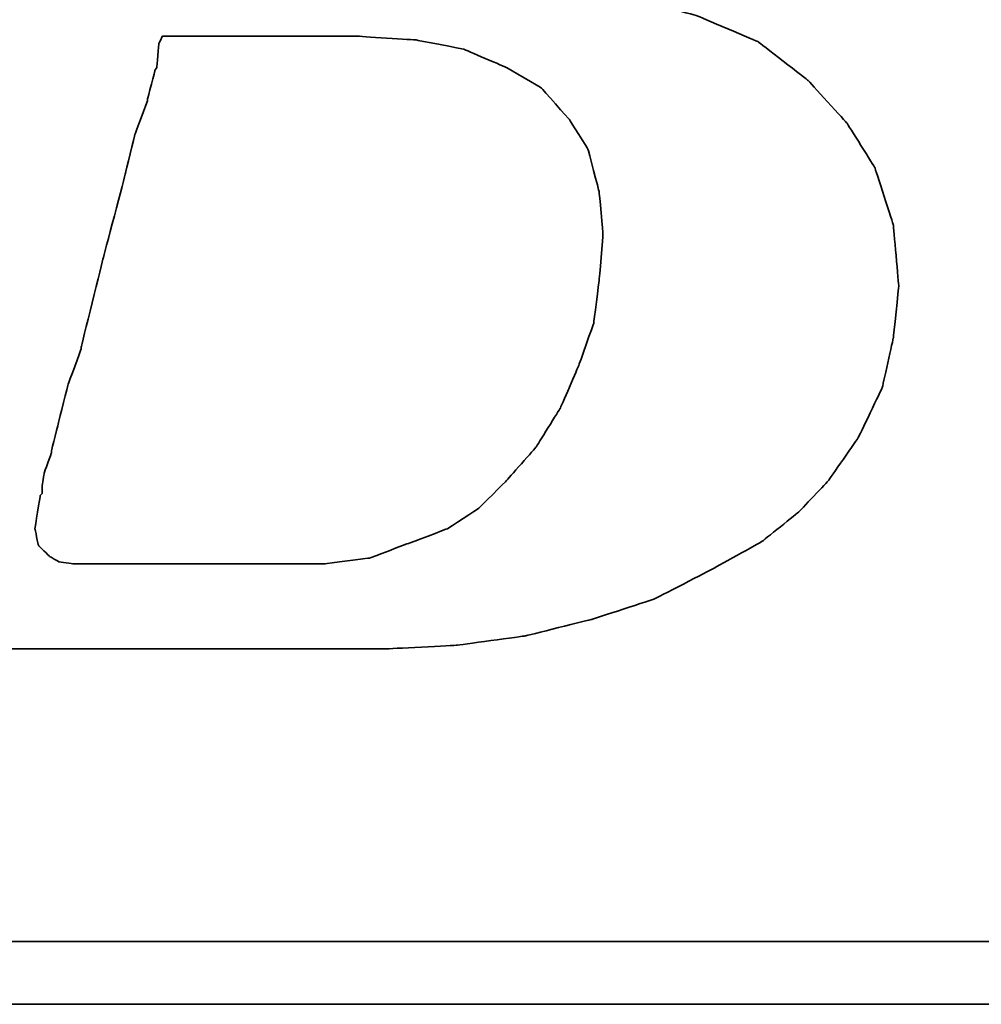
# Model space of a CAD drawing. Header units: millimetres. Extents: x 890 to 1299, y -232 to -73.
# Tile 28 of 53: x 1182 to 1187, y -196 to -191. Entities that reach past the tile are written whole.
import ezdxf

# ---------------------------------------------------------------- set-up
doc = ezdxf.new("R2010")
doc.units = ezdxf.units.MM
doc.layers.add('DIM', color=4, linetype='CONTINUOUS')
doc.layers.add('layer 1', color=7, linetype='CONTINUOUS')

# ---------------------------------------------------------------- blocks, each defined once
blk = doc.blocks.new('TBI MOTION logo(完整正式版)')
at = {"layer": 'layer 1', "color": 22, "lineweight": 35}
for points, knots in [([(-64.65375, -6.86375), (-64.65375, -6.86375), (-64.84375, -7.29625), (-64.84375, -7.29625), (-64.84375, -7.29625), (-64.84375, -7.29625), (-64.86875, -7.34375), (-64.86875, -7.34375), (-64.86875, -7.34375), (-64.86875, -7.34375), (-64.86875, -7.36875), (-64.86875, -7.36875), (-64.86875, -7.36875), (-64.86875, -7.36875), (-65.15375, -7.65375), (-65.15375, -7.65375), (-65.15375, -7.65375), (-65.15375, -7.65375), (-65.17875, -7.65375), (-65.17875, -7.65375), (-65.17875, -7.65375), (-65.17875, -7.65375), (-65.20375, -7.67875), (-65.20375, -7.67875), (-65.20375, -7.67875), (-65.20375, -7.67875), (-65.58875, -7.87125), (-65.58875, -7.87125), (-65.58875, -7.87125), (-65.58875, -7.87125), (-65.63375, -7.87125), (-65.63375, -7.87125), (-65.63375, -7.87125), (-65.63375, -7.87125), (-65.65875, -7.89375), (-65.65875, -7.89375), (-65.65875, -7.89375), (-65.65875, -7.89375), (-66.09375, -7.94375), (-66.09375, -7.94375), (-66.09375, -7.94375), (-66.09375, -7.94375), (-66.11375, -7.94375), (-66.11375, -7.94375), (-66.11375, -7.94375), (-66.11375, -7.94375), (-66.16375, -7.94375), (-66.16375, -7.94375), (-66.16375, -7.94375), (-66.16375, -7.94375), (-66.30875, -7.94375), (-66.30875, -7.94375), (-66.30875, -7.94375), (-66.30875, -7.94375), (-66.69375, -7.94375), (-66.69375, -7.94375), (-66.69375, -7.94375), (-66.69375, -7.94375), (-67.07375, -7.94375), (-67.07375, -7.94375), (-67.07375, -7.94375), (-67.07375, -7.94375), (-67.12375, -7.94375), (-67.12375, -7.94375), (-67.12375, -7.94375), (-67.12375, -7.94375), (-67.12375, -7.96625), (-67.12375, -7.96625), (-67.12375, -7.96625), (-67.12375, -7.96625), (-67.14875, -7.99125), (-67.14875, -7.99125), (-67.14875, -7.99125), (-67.14875, -7.99125), (-67.24375, -8.34875), (-67.24375, -8.34875), (-67.24375, -8.34875), (-67.24375, -8.34875), (-67.31375, -8.68625), (-67.31375, -8.68625), (-67.31375, -8.68625), (-67.31375, -8.68625), (-67.26875, -8.68625), (-67.26875, -8.68625), (-67.26875, -8.68625), (-67.26875, -8.68625), (-67.07375, -8.68625), (-67.07375, -8.68625), (-67.07375, -8.68625), (-67.07375, -8.68625), (-66.54875, -8.68625), (-66.54875, -8.68625), (-66.54875, -8.68625), (-66.54875, -8.68625), (-65.82625, -8.68625), (-65.82625, -8.68625), (-65.82625, -8.68625), (-65.82625, -8.68625), (-65.01375, -8.68625), (-65.01375, -8.68625), (-65.01375, -8.68625), (-65.01375, -8.68625), (-64.05375, -8.68625), (-64.05375, -8.68625), (-64.05375, -8.68625), (-64.05375, -8.68625), (-62.08375, -8.68625), (-62.08375, -8.68625), (-62.08375, -8.68625), (-62.08375, -8.68625), (-60.06875, -8.68625), (-60.06875, -8.68625), (-60.06875, -8.68625), (-60.06875, -8.68625), (-59.10875, -8.68625), (-59.10875, -8.68625), (-59.10875, -8.68625), (-59.10875, -8.68625), (-58.29375, -8.68625), (-58.29375, -8.68625), (-58.29375, -8.68625), (-58.29375, -8.68625), (-57.57375, -8.68625), (-57.57375, -8.68625), (-57.57375, -8.68625), (-57.57375, -8.68625), (-57.04875, -8.68625), (-57.04875, -8.68625), (-57.04875, -8.68625), (-57.04875, -8.68625), (-56.85375, -8.68625), (-56.85375, -8.68625), (-56.85375, -8.68625), (-56.85375, -8.68625), (-56.70875, -8.68625), (-56.70875, -8.68625), (-56.70875, -8.68625), (-56.70875, -8.68625), (-56.61375, -8.68625), (-56.61375, -8.68625), (-56.61375, -8.68625), (-56.61375, -8.68625), (-56.56875, -8.68625), (-56.56875, -8.68625), (-56.56875, -8.68625), (-56.56875, -8.68625), (-55.65375, -8.63875), (-55.65375, -8.63875), (-55.65375, -8.63875), (-55.65375, -8.63875), (-54.76875, -8.51875), (-54.76875, -8.51875), (-54.76875, -8.51875), (-54.76875, -8.51875), (-53.90375, -8.30375), (-53.90375, -8.30375), (-53.90375, -8.30375), (-53.90375, -8.30375), (-53.08875, -8.03875), (-53.08875, -8.03875), (-53.08875, -8.03875), (-53.08875, -8.03875), (-52.34375, -7.65375), (-52.34375, -7.65375), (-52.34375, -7.65375), (-52.34375, -7.65375), (-51.69875, -7.29625), (-51.69875, -7.29625), (-51.69875, -7.29625), (-51.69875, -7.29625), (-51.21875, -6.91125), (-51.21875, -6.91125), (-51.21875, -6.91125), (-51.21875, -6.91125), (-50.83375, -6.50375), (-50.83375, -6.50375), (-50.83375, -6.50375), (-50.83375, -6.50375), (-50.44875, -5.94875), (-50.44875, -5.94875), (-50.44875, -5.94875), (-50.44875, -5.94875), (-50.13875, -5.30375), (-50.13875, -5.30375), (-50.13875, -5.30375), (-50.13875, -5.30375), (-49.99375, -4.65375), (-49.99375, -4.65375), (-49.99375, -4.65375), (-49.99375, -4.65375), (-49.92375, -3.98375), (-49.92375, -3.98375), (-49.92375, -3.98375), (-49.92375, -3.98375), (-49.99375, -3.19374), (-49.99375, -3.19374), (-49.99375, -3.19374), (-49.99375, -3.19374), (-50.23374, -2.44874), (-50.23374, -2.44874), (-50.23374, -2.44874), (-50.23374, -2.44874), (-50.59375, -1.87374), (-50.59375, -1.87374), (-50.59375, -1.87374), (-50.59375, -1.87374), (-51.09875, -1.31874), (-51.09875, -1.31874), (-51.09875, -1.31874), (-51.09875, -1.31874), (-51.74375, -0.81875), (-51.74375, -0.81875), (-51.74375, -0.81875), (-51.74375, -0.81875), (-52.53875, -0.48125), (-52.53875, -0.48125), (-52.53875, -0.48125), (-52.53875, -0.48125), (-53.47375, -0.21875), (-53.47375, -0.21875), (-53.47375, -0.21875), (-53.47375, -0.21875), (-54.52875, -0.04874), (-54.52875, -0.04874), (-54.52875, -0.04874), (-54.52875, -0.04874), (-55.65375, 0.12125), (-55.65375, 0.12125), (-55.65375, 0.12125), (-55.65375, 0.12125), (-54.50375, 0.28624), (-54.50375, 0.28624), (-54.50375, 0.28624), (-54.50375, 0.28624), (-53.83375, 0.38124), (-53.83375, 0.38124), (-53.83375, 0.38124), (-53.83375, 0.38124), (-53.18375, 0.50125), (-53.18375, 0.50125), (-53.18375, 0.50125), (-53.18375, 0.50125), (-52.55875, 0.66874), (-52.55875, 0.66874), (-52.55875, 0.66874), (-52.55875, 0.66874), (-52.03375, 0.86124), (-52.03375, 0.86124), (-52.03375, 0.86124), (-52.03375, 0.86124), (-51.50374, 1.03124), (-51.50374, 1.03124), (-51.50374, 1.03124), (-51.50374, 1.03124), (-51.09875, 1.27125), (-51.09875, 1.27125), (-51.09875, 1.27125), (-51.09875, 1.27125), (-50.71375, 1.48624), (-50.71375, 1.48624), (-50.71375, 1.48624), (-50.71375, 1.48624), (-50.37625, 1.77625), (-50.37625, 1.77625), (-50.37625, 1.77625), (-50.37625, 1.77625), (-49.82375, 2.37625), (-49.82375, 2.37625), (-49.82375, 2.37625), (-49.82375, 2.37625), (-49.41875, 2.99625), (-49.41875, 2.99625), (-49.41875, 2.99625), (-49.41875, 2.99625), (-49.22375, 3.76625), (-49.22375, 3.76625), (-49.22375, 3.76625), (-49.22375, 3.76625), (-49.15375, 4.50874), (-49.15375, 4.50874), (-49.15375, 4.50874), (-49.15375, 4.50874), (-49.20375, 5.25125), (-49.20375, 5.25125), (-49.20375, 5.25125), (-49.20375, 5.25125), (-49.41875, 5.92625), (-49.41875, 5.92625), (-49.41875, 5.92625), (-49.41875, 5.92625), (-49.77875, 6.47625), (-49.77875, 6.47625), (-49.77875, 6.47625), (-49.77875, 6.47625), (-50.33125, 7.02624), (-50.33125, 7.02624), (-50.33125, 7.02624), (-50.33125, 7.02624), (-51.00125, 7.43625), (-51.00125, 7.43625), (-51.00125, 7.43625), (-51.00125, 7.43625), (-51.79375, 7.72625), (-51.79375, 7.72625), (-51.79375, 7.72625), (-51.79375, 7.72625), (-52.72875, 7.89124), (-52.72875, 7.89124), (-52.72875, 7.89124), (-52.72875, 7.89124), (-53.83375, 7.98625), (-53.83375, 7.98625), (-53.83375, 7.98625), (-53.83375, 7.98625), (-53.92875, 7.98625), (-53.92875, 7.98625), (-53.92875, 7.98625), (-53.92875, 7.98625), (-54.26375, 7.98625), (-54.26375, 7.98625), (-54.26375, 7.98625), (-54.26375, 7.98625), (-54.74375, 7.98625), (-54.74375, 7.98625), (-54.74375, 7.98625), (-54.74375, 7.98625), (-55.36875, 7.98625), (-55.36875, 7.98625), (-55.36875, 7.98625), (-55.36875, 7.98625), (-56.13375, 7.98625), (-56.13375, 7.98625), (-56.13375, 7.98625), (-56.13375, 7.98625), (-56.94875, 7.98625), (-56.94875, 7.98625), (-56.94875, 7.98625), (-56.94875, 7.98625), (-58.77625, 7.98625), (-58.77625, 7.98625), (-58.77625, 7.98625), (-58.77625, 7.98625), (-60.59875, 7.98625), (-60.59875, 7.98625), (-60.59875, 7.98625), (-60.59875, 7.98625), (-61.41375, 7.98625), (-61.41375, 7.98625), (-61.41375, 7.98625), (-61.41375, 7.98625), (-62.17875, 7.98625), (-62.17875, 7.98625), (-62.17875, 7.98625), (-62.17875, 7.98625), (-62.80375, 7.98625), (-62.80375, 7.98625), (-62.80375, 7.98625), (-62.80375, 7.98625), (-63.30625, 7.98625), (-63.30625, 7.98625), (-63.30625, 7.98625), (-63.30625, 7.98625), (-63.57375, 7.98625), (-63.57375, 7.98625), (-63.57375, 7.98625), (-63.57375, 7.98625), (-63.57375, 7.96375), (-63.57375, 7.96375), (-63.57375, 7.96375), (-63.57375, 7.96375), (-63.59875, 7.94125), (-63.59875, 7.94125), (-63.59875, 7.94125), (-63.59875, 7.94125), (-63.69375, 7.55625), (-63.69375, 7.55625), (-63.69375, 7.55625), (-63.69375, 7.55625), (-63.76375, 7.24624), (-63.76375, 7.24624), (-63.76375, 7.24624), (-63.76375, 7.24624), (-63.23875, 7.24624), (-63.23875, 7.24624), (-63.23875, 7.24624), (-63.23875, 7.24624), (-62.75875, 7.24624), (-62.75875, 7.24624), (-62.75875, 7.24624), (-62.75875, 7.24624), (-62.61125, 7.24624), (-62.61125, 7.24624), (-62.61125, 7.24624), (-62.61125, 7.24624), (-62.56625, 7.24624), (-62.56625, 7.24624), (-62.56625, 7.24624), (-62.56625, 7.24624), (-62.22875, 7.24624), (-62.22875, 7.24624), (-62.22875, 7.24624), (-62.22875, 7.24624), (-62.20375, 7.24624), (-62.20375, 7.24624), (-62.20375, 7.24624), (-62.20375, 7.24624), (-62.17875, 7.21875), (-62.17875, 7.21875), (-62.17875, 7.21875), (-62.17875, 7.21875), (-61.96375, 7.17125), (-61.96375, 7.17125), (-61.96375, 7.17125), (-61.96375, 7.17125), (-61.72375, 7.12624), (-61.72375, 7.12624), (-61.72375, 7.12624), (-61.72375, 7.12624), (-61.70375, 7.12624), (-61.70375, 7.12624), (-61.70375, 7.12624), (-61.70375, 7.12624), (-61.55875, 7.07624), (-61.55875, 7.07624), (-61.55875, 7.07624), (-61.55875, 7.07624), (-61.50875, 7.07624), (-61.50875, 7.07624), (-61.50875, 7.07624), (-61.50875, 7.07624), (-61.48375, 7.02624), (-61.48375, 7.02624), (-61.48375, 7.02624), (-61.48375, 7.02624), (-61.31875, 6.83375), (-61.31875, 6.83375), (-61.31875, 6.83375), (-61.31875, 6.83375), (-61.29375, 6.81125), (-61.29375, 6.81125), (-61.29375, 6.81125), (-61.29375, 6.81125), (-61.29375, 6.78625), (-61.29375, 6.78625), (-61.29375, 6.78625), (-61.29375, 6.78625), (-61.19875, 6.50124), (-61.19875, 6.50124), (-61.19875, 6.50124), (-61.19875, 6.50124), (-61.17375, 6.45124), (-61.17375, 6.45124), (-61.17375, 6.45124), (-61.17375, 6.45124), (-61.19875, 6.40625), (-61.19875, 6.40625), (-61.19875, 6.40625), (-61.19875, 6.40625), (-61.26875, 5.99624), (-61.26875, 5.99624), (-61.26875, 5.99624), (-61.26875, 5.99624), (-61.26875, 5.85125), (-61.26875, 5.85125), (-61.26875, 5.85125), (-61.26875, 5.85125), (-61.26875, 5.82625), (-61.26875, 5.82625), (-61.26875, 5.82625), (-61.26875, 5.82625), (-61.29375, 5.80625), (-61.29375, 5.80625), (-61.29375, 5.80625), (-61.29375, 5.80625), (-61.34125, 5.66125), (-61.34125, 5.66125), (-61.34125, 5.66125), (-61.34125, 5.66125), (-61.41375, 5.44625), (-61.41375, 5.44625), (-61.41375, 5.44625), (-61.41375, 5.44625), (-61.48375, 5.15625), (-61.48375, 5.15625), (-61.48375, 5.15625), (-61.48375, 5.15625), (-61.58375, 4.82124), (-61.58375, 4.82124), (-61.58375, 4.82124), (-61.58375, 4.82124), (-61.79875, 4.00375), (-61.79875, 4.00375), (-61.79875, 4.00375), (-61.79875, 4.00375), (-62.05875, 2.99625), (-62.05875, 2.99625), (-62.05875, 2.99625), (-62.05875, 2.99625), (-62.34875, 1.91625), (-62.34875, 1.91625), (-62.34875, 1.91625), (-62.34875, 1.91625), (-62.97375, -0.41124), (-62.97375, -0.41124), (-62.97375, -0.41124), (-62.97375, -0.41124), (-63.59875, -2.75875), (-63.59875, -2.75875), (-63.59875, -2.75875), (-63.59875, -2.75875), (-63.88375, -3.86374), (-63.88375, -3.86374), (-63.88375, -3.86374), (-63.88375, -3.86374), (-64.14875, -4.82374), (-64.14875, -4.82374), (-64.14875, -4.82374), (-64.14875, -4.82374), (-64.36375, -5.64125), (-64.36375, -5.64125), (-64.36375, -5.64125), (-64.36375, -5.64125), (-64.43625, -5.97625), (-64.43625, -5.97625), (-64.43625, -5.97625), (-64.43625, -5.97625), (-64.50875, -6.28625), (-64.50875, -6.28625), (-64.50875, -6.28625), (-64.50875, -6.28625), (-64.50875, -6.30875), (-64.50875, -6.30875), (-64.50875, -6.30875), (-64.50875, -6.30875), (-64.57875, -6.50375), (-64.57875, -6.50375), (-64.57875, -6.50375), (-64.57875, -6.50375), (-64.62875, -6.69625), (-64.62875, -6.69625), (-64.62875, -6.69625), (-64.62875, -6.69625), (-64.62875, -6.76875), (-64.62875, -6.76875), (-64.62875, -6.76875), (-64.62875, -6.76875), (-64.62875, -6.81375), (-64.62875, -6.81375), (-64.62875, -6.81375), (-64.62875, -6.81375), (-64.62875, -6.83875), (-64.62875, -6.83875), (-64.62875, -6.83875), (-64.62875, -6.83875), (-64.65375, -6.86375), (-64.65375, -6.86375)], [0, 0, 0, 0, 0.00719424, 0.00719424, 0.00719424, 0.00719425, 0.01438849, 0.01438849, 0.01438849, 0.0143885, 0.02158273, 0.02158273, 0.02158273, 0.02158274, 0.02877698, 0.02877698, 0.02877698, 0.02877699, 0.03597122, 0.03597122, 0.03597122, 0.03597123, 0.04316547, 0.04316547, 0.04316547, 0.04316548, 0.05035971, 0.05035971, 0.05035971, 0.05035972, 0.05755396, 0.05755396, 0.05755396, 0.05755397, 0.0647482, 0.0647482, 0.0647482, 0.06474821, 0.07194245, 0.07194245, 0.07194245, 0.07194246, 0.07913669, 0.07913669, 0.07913669, 0.0791367, 0.08633094, 0.08633094, 0.08633094, 0.08633095, 0.09352518, 0.09352518, 0.09352518, 0.09352519, 0.10071942, 0.10071942, 0.10071942, 0.10071943, 0.10791367, 0.10791367, 0.10791367, 0.10791368, 0.11510791, 0.11510791, 0.11510791, 0.11510792, 0.12230216, 0.12230216, 0.12230216, 0.12230217, 0.1294964, 0.1294964, 0.1294964, 0.12949641, 0.13669065, 0.13669065, 0.13669065, 0.13669066, 0.14388489, 0.14388489, 0.14388489, 0.1438849, 0.15107914, 0.15107914, 0.15107914, 0.15107915, 0.15827338, 0.15827338, 0.15827338, 0.15827339, 0.16546763, 0.16546763, 0.16546763, 0.16546764, 0.17266187, 0.17266187, 0.17266187, 0.17266188, 0.17985612, 0.17985612, 0.17985612, 0.17985613, 0.18705036, 0.18705036, 0.18705036, 0.18705037, 0.1942446, 0.1942446, 0.1942446, 0.19424461, 0.20143885, 0.20143885, 0.20143885, 0.20143886, 0.20863309, 0.20863309, 0.20863309, 0.2086331, 0.21582734, 0.21582734, 0.21582734, 0.21582735, 0.22302158, 0.22302158, 0.22302158, 0.22302159, 0.23021583, 0.23021583, 0.23021583, 0.23021584, 0.23741007, 0.23741007, 0.23741007, 0.23741008, 0.24460432, 0.24460432, 0.24460432, 0.24460433, 0.25179856, 0.25179856, 0.25179856, 0.25179857, 0.25899281, 0.25899281, 0.25899281, 0.25899282, 0.26618705, 0.26618705, 0.26618705, 0.26618706, 0.27338129, 0.27338129, 0.27338129, 0.2733813, 0.28057554, 0.28057554, 0.28057554, 0.28057555, 0.28776978, 0.28776978, 0.28776978, 0.28776979, 0.29496403, 0.29496403, 0.29496403, 0.29496404, 0.30215827, 0.30215827, 0.30215827, 0.30215828, 0.30935252, 0.30935252, 0.30935252, 0.30935253, 0.31654676, 0.31654676, 0.31654676, 0.31654677, 0.32374101, 0.32374101, 0.32374101, 0.32374102, 0.33093525, 0.33093525, 0.33093525, 0.33093526, 0.3381295, 0.3381295, 0.3381295, 0.33812951, 0.34532374, 0.34532374, 0.34532374, 0.34532375, 0.35251799, 0.35251799, 0.35251799, 0.352518, 0.35971223, 0.35971223, 0.35971223, 0.35971224, 0.36690647, 0.36690647, 0.36690647, 0.36690648, 0.37410072, 0.37410072, 0.37410072, 0.37410073, 0.38129496, 0.38129496, 0.38129496, 0.38129497, 0.38848921, 0.38848921, 0.38848921, 0.38848922, 0.39568345, 0.39568345, 0.39568345, 0.39568346, 0.4028777, 0.4028777, 0.4028777, 0.40287771, 0.41007194, 0.41007194, 0.41007194, 0.41007195, 0.41726619, 0.41726619, 0.41726619, 0.4172662, 0.42446043, 0.42446043, 0.42446043, 0.42446044, 0.43165468, 0.43165468, 0.43165468, 0.43165469, 0.43884892, 0.43884892, 0.43884892, 0.43884893, 0.44604317, 0.44604317, 0.44604317, 0.44604318, 0.45323741, 0.45323741, 0.45323741, 0.45323742, 0.46043165, 0.46043165, 0.46043165, 0.46043166, 0.4676259, 0.4676259, 0.4676259, 0.46762591, 0.47482014, 0.47482014, 0.47482014, 0.47482015, 0.48201439, 0.48201439, 0.48201439, 0.4820144, 0.48920863, 0.48920863, 0.48920863, 0.48920864, 0.49640288, 0.49640288, 0.49640288, 0.49640289, 0.50359712, 0.50359712, 0.50359712, 0.50359713, 0.51079137, 0.51079137, 0.51079137, 0.51079138, 0.51798561, 0.51798561, 0.51798561, 0.51798562, 0.52517986, 0.52517986, 0.52517986, 0.52517987, 0.5323741, 0.5323741, 0.5323741, 0.53237411, 0.53956835, 0.53956835, 0.53956835, 0.53956836, 0.54676259, 0.54676259, 0.54676259, 0.5467626, 0.55395683, 0.55395683, 0.55395683, 0.55395684, 0.56115108, 0.56115108, 0.56115108, 0.56115109, 0.56834532, 0.56834532, 0.56834532, 0.56834533, 0.57553957, 0.57553957, 0.57553957, 0.57553958, 0.58273381, 0.58273381, 0.58273381, 0.58273382, 0.58992806, 0.58992806, 0.58992806, 0.58992807, 0.5971223, 0.5971223, 0.5971223, 0.59712231, 0.60431655, 0.60431655, 0.60431655, 0.60431656, 0.61151079, 0.61151079, 0.61151079, 0.6115108, 0.61870504, 0.61870504, 0.61870504, 0.61870505, 0.62589928, 0.62589928, 0.62589928, 0.62589929, 0.63309353, 0.63309353, 0.63309353, 0.63309354, 0.64028777, 0.64028777, 0.64028777, 0.64028778, 0.64748201, 0.64748201, 0.64748201, 0.64748202, 0.65467626, 0.65467626, 0.65467626, 0.65467627, 0.6618705, 0.6618705, 0.6618705, 0.66187051, 0.66906475, 0.66906475, 0.66906475, 0.66906476, 0.67625899, 0.67625899, 0.67625899, 0.676259, 0.68345324, 0.68345324, 0.68345324, 0.68345325, 0.69064748, 0.69064748, 0.69064748, 0.69064749, 0.69784173, 0.69784173, 0.69784173, 0.69784174, 0.70503597, 0.70503597, 0.70503597, 0.70503598, 0.71223022, 0.71223022, 0.71223022, 0.71223023, 0.71942446, 0.71942446, 0.71942446, 0.71942447, 0.72661871, 0.72661871, 0.72661871, 0.72661872, 0.73381295, 0.73381295, 0.73381295, 0.73381296, 0.74100719, 0.74100719, 0.74100719, 0.7410072, 0.74820144, 0.74820144, 0.74820144, 0.74820145, 0.75539568, 0.75539568, 0.75539568, 0.75539569, 0.76258993, 0.76258993, 0.76258993, 0.76258994, 0.76978417, 0.76978417, 0.76978417, 0.76978418, 0.77697842, 0.77697842, 0.77697842, 0.77697843, 0.78417266, 0.78417266, 0.78417266, 0.78417267, 0.79136691, 0.79136691, 0.79136691, 0.79136692, 0.79856115, 0.79856115, 0.79856115, 0.79856116, 0.8057554, 0.8057554, 0.8057554, 0.80575541, 0.81294964, 0.81294964, 0.81294964, 0.81294965, 0.82014388, 0.82014388, 0.82014388, 0.82014389, 0.82733813, 0.82733813, 0.82733813, 0.82733814, 0.83453237, 0.83453237, 0.83453237, 0.83453238, 0.84172662, 0.84172662, 0.84172662, 0.84172663, 0.84892086, 0.84892086, 0.84892086, 0.84892087, 0.85611511, 0.85611511, 0.85611511, 0.85611512, 0.86330935, 0.86330935, 0.86330935, 0.86330936, 0.8705036, 0.8705036, 0.8705036, 0.87050361, 0.87769784, 0.87769784, 0.87769784, 0.87769785, 0.88489209, 0.88489209, 0.88489209, 0.8848921, 0.89208633, 0.89208633, 0.89208633, 0.89208634, 0.89928058, 0.89928058, 0.89928058, 0.89928059, 0.90647482, 0.90647482, 0.90647482, 0.90647483, 0.91366906, 0.91366906, 0.91366906, 0.91366907, 0.92086331, 0.92086331, 0.92086331, 0.92086332, 0.92805755, 0.92805755, 0.92805755, 0.92805756, 0.9352518, 0.9352518, 0.9352518, 0.93525181, 0.94244604, 0.94244604, 0.94244604, 0.94244605, 0.94964029, 0.94964029, 0.94964029, 0.9496403, 0.95683453, 0.95683453, 0.95683453, 0.95683454, 0.96402878, 0.96402878, 0.96402878, 0.96402879, 0.97122302, 0.97122302, 0.97122302, 0.97122303, 0.97841727, 0.97841727, 0.97841727, 0.97841728, 0.98561151, 0.98561151, 0.98561151, 0.98561152, 0.99280576, 0.99280576, 0.99280576, 0.99280577, 1, 1, 1, 1]), ([(-61.03125, -6.57375), (-61.03125, -6.57375), (-61.03125, -6.67125), (-61.03125, -6.67125), (-61.03125, -6.67125), (-61.03125, -6.67125), (-61.05375, -6.69625), (-61.05375, -6.69625), (-61.05375, -6.69625), (-61.05375, -6.69625), (-61.12375, -7.12875), (-61.12375, -7.12875), (-61.12375, -7.12875), (-61.12375, -7.12875), (-61.07875, -7.34375), (-61.07875, -7.34375), (-61.07875, -7.34375), (-61.07875, -7.34375), (-60.93375, -7.48875), (-60.93375, -7.48875), (-60.93375, -7.48875), (-60.93375, -7.48875), (-60.81375, -7.55625), (-60.81375, -7.55625), (-60.81375, -7.55625), (-60.81375, -7.55625), (-60.62375, -7.58375), (-60.62375, -7.58375), (-60.62375, -7.58375), (-60.62375, -7.58375), (-60.30875, -7.58375), (-60.30875, -7.58375), (-60.30875, -7.58375), (-60.30875, -7.58375), (-59.97375, -7.58375), (-59.97375, -7.58375), (-59.97375, -7.58375), (-59.97375, -7.58375), (-59.87875, -7.58375), (-59.87875, -7.58375), (-59.87875, -7.58375), (-59.87875, -7.58375), (-59.63625, -7.58375), (-59.63625, -7.58375), (-59.63625, -7.58375), (-59.63625, -7.58375), (-58.96875, -7.58375), (-58.96875, -7.58375), (-58.96875, -7.58375), (-58.96875, -7.58375), (-58.29375, -7.58375), (-58.29375, -7.58375), (-58.29375, -7.58375), (-58.29375, -7.58375), (-58.05375, -7.58375), (-58.05375, -7.58375), (-58.05375, -7.58375), (-58.05375, -7.58375), (-57.98375, -7.58375), (-57.98375, -7.58375), (-57.98375, -7.58375), (-57.98375, -7.58375), (-57.35875, -7.58375), (-57.35875, -7.58375), (-57.35875, -7.58375), (-57.35875, -7.58375), (-56.78375, -7.50875), (-56.78375, -7.50875), (-56.78375, -7.50875), (-56.78375, -7.50875), (-56.27875, -7.31875), (-56.27875, -7.31875), (-56.27875, -7.31875), (-56.27875, -7.31875), (-55.77375, -7.12875), (-55.77375, -7.12875), (-55.77375, -7.12875), (-55.77375, -7.12875), (-55.36875, -6.86375), (-55.36875, -6.86375), (-55.36875, -6.86375), (-55.36875, -6.86375), (-55.00875, -6.50375), (-55.00875, -6.50375), (-55.00875, -6.50375), (-55.00875, -6.50375), (-54.62375, -6.06875), (-54.62375, -6.06875), (-54.62375, -6.06875), (-54.62375, -6.06875), (-54.31375, -5.56875), (-54.31375, -5.56875), (-54.31375, -5.56875), (-54.31375, -5.56875), (-54.07375, -5.01625), (-54.07375, -5.01625), (-54.07375, -5.01625), (-54.07375, -5.01625), (-53.87875, -4.46374), (-53.87875, -4.46374), (-53.87875, -4.46374), (-53.87875, -4.46374), (-53.80875, -3.91375), (-53.80875, -3.91375), (-53.80875, -3.91375), (-53.80875, -3.91375), (-53.75875, -3.31375), (-53.75875, -3.31375), (-53.75875, -3.31375), (-53.75875, -3.31375), (-53.80875, -2.75875), (-53.80875, -2.75875), (-53.80875, -2.75875), (-53.80875, -2.75875), (-53.95375, -2.20875), (-53.95375, -2.20875), (-53.95375, -2.20875), (-53.95375, -2.20875), (-54.19375, -1.82625), (-54.19375, -1.82625), (-54.19375, -1.82625), (-54.19375, -1.82625), (-54.55375, -1.41875), (-54.55375, -1.41875), (-54.55375, -1.41875), (-54.55375, -1.41875), (-55.00875, -1.15125), (-55.00875, -1.15125), (-55.00875, -1.15125), (-55.00875, -1.15125), (-55.56125, -0.91375), (-55.56125, -0.91375), (-55.56125, -0.91375), (-55.56125, -0.91375), (-56.18125, -0.79375), (-56.18125, -0.79375), (-56.18125, -0.79375), (-56.18125, -0.79375), (-56.94875, -0.74374), (-56.94875, -0.74374), (-56.94875, -0.74374), (-56.94875, -0.74374), (-56.99875, -0.74374), (-56.99875, -0.74374), (-56.99875, -0.74374), (-56.99875, -0.74374), (-57.09375, -0.74374), (-57.09375, -0.74374), (-57.09375, -0.74374), (-57.09375, -0.74374), (-57.38375, -0.74374), (-57.38375, -0.74374), (-57.38375, -0.74374), (-57.38375, -0.74374), (-57.76875, -0.74374), (-57.76875, -0.74374), (-57.76875, -0.74374), (-57.76875, -0.74374), (-58.24625, -0.74374), (-58.24625, -0.74374), (-58.24625, -0.74374), (-58.24625, -0.74374), (-58.72875, -0.74374), (-58.72875, -0.74374), (-58.72875, -0.74374), (-58.72875, -0.74374), (-59.20875, -0.74374), (-59.20875, -0.74374), (-59.20875, -0.74374), (-59.20875, -0.74374), (-59.46875, -0.74374), (-59.46875, -0.74374), (-59.46875, -0.74374), (-59.46875, -0.74374), (-59.51625, -0.83875), (-59.51625, -0.83875), (-59.51625, -0.83875), (-59.51625, -0.83875), (-59.54375, -1.15125), (-59.54375, -1.15125), (-59.54375, -1.15125), (-59.54375, -1.15125), (-59.56375, -1.17874), (-59.56375, -1.17874), (-59.56375, -1.17874), (-59.56375, -1.17874), (-59.66375, -1.55875), (-59.66375, -1.55875), (-59.66375, -1.55875), (-59.66375, -1.55875), (-59.66375, -1.58375), (-59.66375, -1.58375), (-59.66375, -1.58375), (-59.66375, -1.58375), (-59.82875, -2.01874), (-59.82875, -2.01874), (-59.82875, -2.01874), (-59.82875, -2.01874), (-59.94875, -2.52125), (-59.94875, -2.52125), (-59.94875, -2.52125), (-59.94875, -2.52125), (-60.23875, -3.62375), (-60.23875, -3.62375), (-60.23875, -3.62375), (-60.23875, -3.62375), (-60.52375, -4.77624), (-60.52375, -4.77624), (-60.52375, -4.77624), (-60.52375, -4.77624), (-60.52375, -4.79874), (-60.52375, -4.79874), (-60.52375, -4.79874), (-60.52375, -4.79874), (-60.69125, -5.25375), (-60.69125, -5.25375), (-60.69125, -5.25375), (-60.69125, -5.25375), (-60.81375, -5.73625), (-60.81375, -5.73625), (-60.81375, -5.73625), (-60.81375, -5.73625), (-60.90875, -6.11875), (-60.90875, -6.11875), (-60.90875, -6.11875), (-60.90875, -6.11875), (-60.90875, -6.14375), (-60.90875, -6.14375), (-60.90875, -6.14375), (-60.90875, -6.14375), (-61.00375, -6.40875), (-61.00375, -6.40875), (-61.00375, -6.40875), (-61.00375, -6.40875), (-61.03125, -6.57375), (-61.03125, -6.57375)], [0, 0, 0, 0, 0.01694915, 0.01694915, 0.01694915, 0.01694916, 0.03389831, 0.03389831, 0.03389831, 0.03389832, 0.05084746, 0.05084746, 0.05084746, 0.05084747, 0.06779661, 0.06779661, 0.06779661, 0.06779662, 0.08474576, 0.08474576, 0.08474576, 0.08474577, 0.10169492, 0.10169492, 0.10169492, 0.10169493, 0.11864407, 0.11864407, 0.11864407, 0.11864408, 0.13559322, 0.13559322, 0.13559322, 0.13559323, 0.15254237, 0.15254237, 0.15254237, 0.15254238, 0.16949153, 0.16949153, 0.16949153, 0.16949154, 0.18644068, 0.18644068, 0.18644068, 0.18644069, 0.20338983, 0.20338983, 0.20338983, 0.20338984, 0.22033898, 0.22033898, 0.22033898, 0.22033899, 0.23728814, 0.23728814, 0.23728814, 0.23728815, 0.25423729, 0.25423729, 0.25423729, 0.2542373, 0.27118644, 0.27118644, 0.27118644, 0.27118645, 0.28813559, 0.28813559, 0.28813559, 0.2881356, 0.30508475, 0.30508475, 0.30508475, 0.30508476, 0.3220339, 0.3220339, 0.3220339, 0.32203391, 0.33898305, 0.33898305, 0.33898305, 0.33898306, 0.3559322, 0.3559322, 0.3559322, 0.35593221, 0.37288136, 0.37288136, 0.37288136, 0.37288137, 0.38983051, 0.38983051, 0.38983051, 0.38983052, 0.40677966, 0.40677966, 0.40677966, 0.40677967, 0.42372881, 0.42372881, 0.42372881, 0.42372882, 0.44067797, 0.44067797, 0.44067797, 0.44067798, 0.45762712, 0.45762712, 0.45762712, 0.45762713, 0.47457627, 0.47457627, 0.47457627, 0.47457628, 0.49152542, 0.49152542, 0.49152542, 0.49152543, 0.50847458, 0.50847458, 0.50847458, 0.50847459, 0.52542373, 0.52542373, 0.52542373, 0.52542374, 0.54237288, 0.54237288, 0.54237288, 0.54237289, 0.55932203, 0.55932203, 0.55932203, 0.55932204, 0.57627119, 0.57627119, 0.57627119, 0.5762712, 0.59322034, 0.59322034, 0.59322034, 0.59322035, 0.61016949, 0.61016949, 0.61016949, 0.6101695, 0.62711864, 0.62711864, 0.62711864, 0.62711865, 0.6440678, 0.6440678, 0.6440678, 0.64406781, 0.66101695, 0.66101695, 0.66101695, 0.66101696, 0.6779661, 0.6779661, 0.6779661, 0.67796611, 0.69491525, 0.69491525, 0.69491525, 0.69491526, 0.71186441, 0.71186441, 0.71186441, 0.71186442, 0.72881356, 0.72881356, 0.72881356, 0.72881357, 0.74576271, 0.74576271, 0.74576271, 0.74576272, 0.76271186, 0.76271186, 0.76271186, 0.76271187, 0.77966102, 0.77966102, 0.77966102, 0.77966103, 0.79661017, 0.79661017, 0.79661017, 0.79661018, 0.81355932, 0.81355932, 0.81355932, 0.81355933, 0.83050847, 0.83050847, 0.83050847, 0.83050848, 0.84745763, 0.84745763, 0.84745763, 0.84745764, 0.86440678, 0.86440678, 0.86440678, 0.86440679, 0.88135593, 0.88135593, 0.88135593, 0.88135594, 0.89830508, 0.89830508, 0.89830508, 0.89830509, 0.91525424, 0.91525424, 0.91525424, 0.91525425, 0.93220339, 0.93220339, 0.93220339, 0.9322034, 0.94915254, 0.94915254, 0.94915254, 0.94915255, 0.96610169, 0.96610169, 0.96610169, 0.9661017, 0.98305085, 0.98305085, 0.98305085, 0.98305086, 1, 1, 1, 1]), ([(75.90875, -9.47875), (75.90875, -9.47875), (75.90875, -12.28625), (75.90875, -12.28625), (75.90875, -12.28625), (75.90875, -12.28625), (75.90875, -12.47875), (75.90875, -12.47875), (75.90875, -12.47875), (75.90875, -12.47875), (75.71625, -12.47875), (75.71625, -12.47875), (75.71625, -12.47875), (75.71625, -12.47875), (-88.32875, -12.47875), (-88.32875, -12.47875), (-88.32875, -12.47875), (-88.32875, -12.47875), (-88.32875, -13.29375), (-88.32875, -13.29375), (-88.32875, -13.29375), (-88.32875, -13.29375), (82.89125, -13.29375), (82.89125, -13.29375), (82.89125, -13.29375), (82.89125, -13.29375), (75.90875, -9.47875), (75.90875, -9.47875)], [0, 0, 0, 0, 0.14285714, 0.14285714, 0.14285714, 0.14285715, 0.28571429, 0.28571429, 0.28571429, 0.2857143, 0.42857143, 0.42857143, 0.42857143, 0.42857144, 0.57142857, 0.57142857, 0.57142857, 0.57142858, 0.71428571, 0.71428571, 0.71428571, 0.71428572, 0.85714286, 0.85714286, 0.85714286, 0.85714287, 1, 1, 1, 1])]:
    blk.add_open_spline(points, degree=3, knots=knots, dxfattribs=at)

msp = doc.modelspace()

# ---------------------------------------------------------------- block references
at = {"layer": 'DIM', "color": 7, "xscale": 0.4013856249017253, "yscale": 0.4013856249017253, "zscale": 0.4013856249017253}
msp.add_blockref('TBI MOTION logo(完整正式版)', (1206.7172, -190.7364), dxfattribs=at)

doc.saveas('drawing.dxf')
